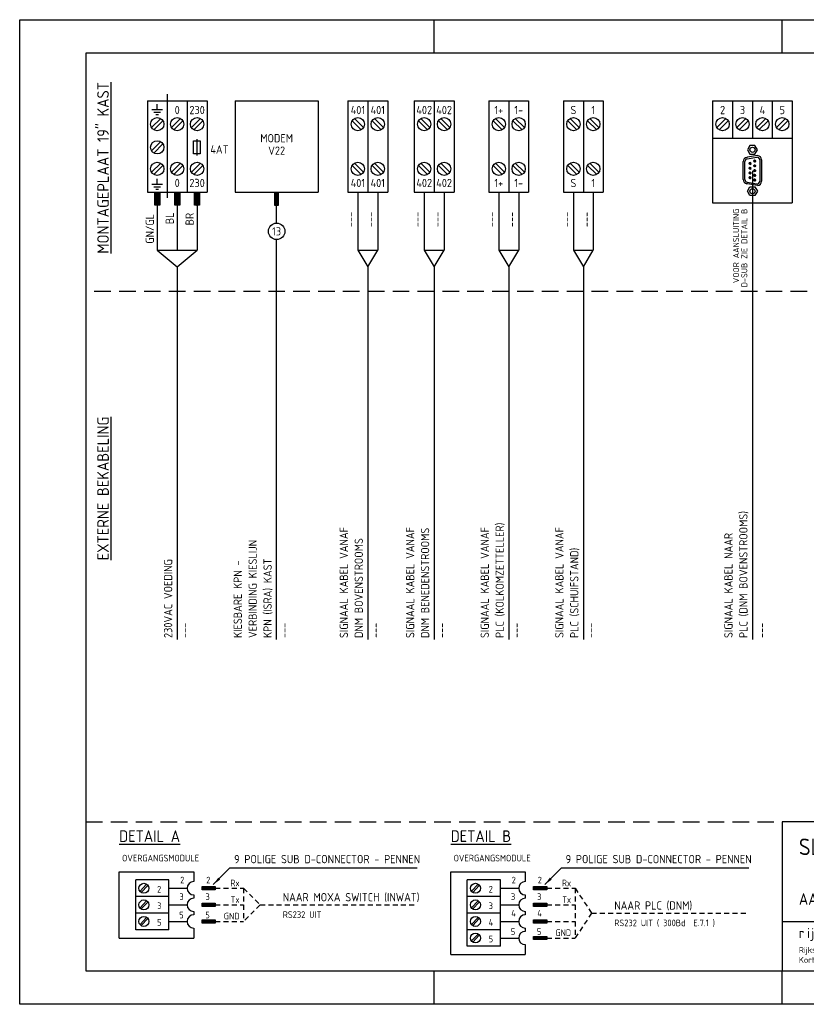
# Model space of a CAD drawing. Extents: x 0 to 425, y 0 to 297.
# Tile 1 of 2: x 0 to 237, y 0 to 297. Entities that reach past the tile are written whole.
import ezdxf
from ezdxf.enums import TextEntityAlignment as Align

# ---------------------------------------------------------------- set-up
doc = ezdxf.new("R2010")
doc.units = 0
doc.header["$MEASUREMENT"] = 0
doc.linetypes.add('STREEP', pattern=[2.5, 1.5, -1])
doc.linetypes.add('TRACE', pattern=[7.5, 5, -2.5])
doc.layers.get('0').update_dxf_attribs({"linetype": 'CONTINUOUS'})
for name, color, linetype in [('L018', 7, 'CONTINUOUS'), ('L025', 4, 'CONTINUOUS'), ('L035', 2, 'CONTINUOUS'), ('L050', 6, 'CONTINUOUS'), ('L070', 1, 'CONTINUOUS'), ('T018', 7, 'CONTINUOUS'), ('T025', 4, 'CONTINUOUS'), ('T035', 2, 'CONTINUOUS'), ('T050', 6, 'CONTINUOUS')]:
    doc.layers.add(name, color=color, linetype=linetype)
doc.styles.add('ISO', font='iso.shx')
doc.styles.add('ISO-SS', font='ISO')
doc.styles.get("Standard").update_dxf_attribs({"font": 'iso.shx'})
doc.dimstyles.get("Standard").update_dxf_attribs({"dimtxt": 0.18, "dimasz": 0.18, "dimexe": 0.18, "dimexo": 0.0625, "dimgap": 0.09, "dimtad": 0, "dimtih": 1, "dimtoh": 1, "dimdec": 4, "dimzin": 0, "dimdsep": 46, "dimtxsty": 'Standard', "dimcen": 0.09, "dimadec": 0, "dimazin": 0, "dimtfac": 1, "dimtdec": 4, "dimtofl": 0, "dimtmove": 0, "dimatfit": 3, "dimfxl": 0, "dimtolj": 1, "dimtzin": 0, "dimarcsym": 0})

# ---------------------------------------------------------------- blocks, each defined once
blk = doc.blocks.new('*X3')
at = {"color": 0}
for p, q in [((124.46, 22.92), (124.55, 23.01)), ((124.58, 22.9), (124.79, 23.11)), ((124.7, 22.88), (125.06, 23.23)), ((124.82, 22.86), (125.23, 23.27)), ((124.94, 22.83), (125.35, 23.25)), ((125.06, 22.81), (125.48, 23.23)), ((125.18, 22.79), (125.6, 23.21)), ((125.3, 22.77), (125.72, 23.19)), ((125.42, 22.74), (125.85, 23.17)), ((125.54, 22.72), (125.97, 23.16)), ((125.65, 22.7), (126.09, 23.14)), ((125.77, 22.68), (126.22, 23.12)), ((125.89, 22.66), (126.34, 23.1)), ((126.01, 22.63), (126.46, 23.08)), ((126.13, 22.61), (126.58, 23.06)), ((126.25, 22.59), (126.71, 23.05)), ((126.37, 22.57), (126.83, 23.03)), ((126.49, 22.54), (126.95, 23.01)), ((126.61, 22.52), (127.08, 22.99)), ((126.73, 22.5), (127.2, 22.97)), ((126.85, 22.48), (127.32, 22.95)), ((126.97, 22.46), (127.44, 22.93)), ((127.08, 22.43), (127.57, 22.92)), ((127.2, 22.41), (127.69, 22.9)), ((127.32, 22.39), (127.81, 22.88)), ((127.44, 22.37), (127.94, 22.86)), ((127.56, 22.34), (128.06, 22.84)), ((127.68, 22.32), (128.18, 22.82)), ((127.8, 22.3), (128.31, 22.8)), ((127.92, 22.28), (128.43, 22.79)), ((128.04, 22.25), (128.55, 22.77)), ((128.16, 22.23), (128.67, 22.75)), ((128.28, 22.21), (128.8, 22.73)), ((128.4, 22.19), (128.92, 22.71)), ((128.51, 22.17), (129.04, 22.69)), ((128.63, 22.14), (129.17, 22.68)), ((128.75, 22.12), (129.29, 22.66)), ((128.87, 22.1), (129.41, 22.64)), ((128.99, 22.08), (129.53, 22.62)), ((129.11, 22.05), (129.66, 22.6)), ((129.23, 22.03), (129.78, 22.58)), ((129.35, 22.01), (129.9, 22.56)), ((129.47, 21.99), (130.03, 22.55)), ((129.59, 21.96), (130.15, 22.53)), ((129.71, 21.94), (130.27, 22.51)), ((129.82, 21.92), (130.39, 22.49)), ((129.94, 21.9), (130.52, 22.47)), ((130.06, 21.88), (130.64, 22.45)), ((130.18, 21.85), (130.76, 22.43)), ((130.3, 21.83), (130.89, 22.42)), ((130.42, 21.81), (131.01, 22.4)), ((130.54, 21.79), (131.13, 22.38)), ((130.66, 21.76), (131.26, 22.36)), ((130.78, 21.74), (131.38, 22.34)), ((130.9, 21.72), (131.5, 22.32)), ((131.02, 21.7), (131.62, 22.31)), ((131.46, 22), (131.75, 22.29))]:
    blk.add_line(p, q, dxfattribs=at)
blk = doc.blocks.new('*X2')
at = {"color": 0}
for p, q in [((122.38, 22.4), (122.44, 22.45)), ((122.49, 22.37), (122.61, 22.48)), ((122.61, 22.34), (122.78, 22.52)), ((122.72, 22.31), (122.96, 22.55)), ((122.83, 22.28), (123.14, 22.59)), ((122.94, 22.25), (123.33, 22.64)), ((123.05, 22.22), (123.47, 22.64)), ((123.16, 22.18), (123.58, 22.61)), ((123.27, 22.15), (123.7, 22.58)), ((123.38, 22.12), (123.81, 22.56)), ((123.49, 22.09), (123.93, 22.53)), ((123.6, 22.06), (124.04, 22.5)), ((123.71, 22.03), (124.16, 22.48)), ((123.82, 22), (124.28, 22.45)), ((123.94, 21.97), (124.39, 22.43)), ((124.05, 21.94), (124.51, 22.4)), ((124.16, 21.91), (124.62, 22.37)), ((124.27, 21.88), (124.74, 22.35)), ((124.38, 21.85), (124.85, 22.32)), ((124.49, 21.82), (124.97, 22.29)), ((124.6, 21.79), (125.08, 22.27)), ((124.71, 21.76), (125.2, 22.24)), ((124.82, 21.73), (125.31, 22.22)), ((124.93, 21.7), (125.43, 22.19)), ((125.04, 21.66), (125.54, 22.16)), ((125.15, 21.63), (125.66, 22.14)), ((125.27, 21.6), (125.77, 22.11)), ((125.38, 21.57), (125.89, 22.08)), ((125.49, 21.54), (126, 22.06)), ((125.6, 21.51), (126.12, 22.03)), ((125.71, 21.48), (126.23, 22.01)), ((125.82, 21.45), (126.35, 21.98)), ((125.93, 21.42), (126.46, 21.95)), ((126.04, 21.39), (126.58, 21.93)), ((126.15, 21.36), (126.69, 21.9)), ((126.26, 21.33), (126.81, 21.87)), ((126.37, 21.3), (126.92, 21.85)), ((126.48, 21.27), (127.04, 21.82)), ((126.6, 21.24), (127.15, 21.8)), ((126.71, 21.21), (127.27, 21.77)), ((126.82, 21.18), (127.38, 21.74)), ((126.93, 21.14), (127.5, 21.72)), ((127.04, 21.11), (127.62, 21.69)), ((127.15, 21.08), (127.73, 21.66)), ((127.26, 21.05), (127.85, 21.64)), ((127.37, 21.02), (127.96, 21.61)), ((127.48, 20.99), (128.08, 21.59)), ((127.59, 20.96), (128.19, 21.56)), ((127.7, 20.93), (128.31, 21.53)), ((127.81, 20.9), (128.42, 21.51)), ((127.93, 20.87), (128.54, 21.48)), ((128.04, 20.84), (128.65, 21.45)), ((128.15, 20.81), (128.77, 21.43)), ((128.26, 20.78), (128.88, 21.4)), ((128.37, 20.75), (129, 21.38)), ((128.48, 20.72), (129.11, 21.35)), ((128.59, 20.69), (129.23, 21.32)), ((128.7, 20.66), (129.34, 21.3)), ((128.81, 20.62), (129.46, 21.27)), ((128.92, 20.59), (129.57, 21.24)), ((129.03, 20.56), (129.69, 21.22)), ((129.24, 20.63), (129.8, 21.19)), ((129.5, 20.75), (129.92, 21.17)), ((129.79, 20.89), (130.03, 21.14)), ((130.1, 21.07), (130.15, 21.11))]:
    blk.add_line(p, q, dxfattribs=at)
blk = doc.blocks.new('*X1')
at = {"color": 0}
for p, q in [((119.5, 22.2), (119.5, 22.21)), ((119.6, 22.16), (119.64, 22.2)), ((119.7, 22.12), (119.79, 22.21)), ((119.8, 22.08), (119.93, 22.21)), ((119.9, 22.04), (120.07, 22.21)), ((120, 22), (120.22, 22.22)), ((120.1, 21.96), (120.37, 22.22)), ((120.2, 21.92), (120.52, 22.23)), ((120.31, 21.88), (120.67, 22.24)), ((120.41, 21.84), (120.82, 22.25)), ((120.51, 21.79), (120.98, 22.26)), ((120.61, 21.75), (121.12, 22.27)), ((120.71, 21.71), (121.23, 22.23)), ((120.81, 21.67), (121.33, 22.2)), ((120.91, 21.63), (121.44, 22.16)), ((121.01, 21.59), (121.55, 22.13)), ((121.11, 21.55), (121.65, 22.09)), ((121.21, 21.51), (121.76, 22.06)), ((121.31, 21.47), (121.87, 22.02)), ((121.41, 21.43), (121.97, 21.99)), ((121.51, 21.39), (122.08, 21.95)), ((121.62, 21.35), (122.19, 21.92)), ((121.72, 21.31), (122.29, 21.88)), ((121.82, 21.27), (122.4, 21.85)), ((121.92, 21.23), (122.51, 21.82)), ((122.02, 21.18), (122.61, 21.78)), ((122.12, 21.14), (122.72, 21.75)), ((122.22, 21.1), (122.83, 21.71)), ((122.32, 21.06), (122.93, 21.68)), ((122.42, 21.02), (123.04, 21.64)), ((122.52, 20.98), (123.15, 21.61)), ((122.62, 20.94), (123.25, 21.57)), ((122.72, 20.9), (123.36, 21.54)), ((122.82, 20.86), (123.47, 21.5)), ((122.92, 20.82), (123.57, 21.47)), ((123.03, 20.78), (123.68, 21.43)), ((123.1, 19.86), (124.43, 21.19)), ((123.13, 20.74), (123.79, 21.4)), ((123.23, 20.7), (123.89, 21.36)), ((123.33, 20.66), (124, 21.33)), ((123.38, 20), (124.53, 21.15)), ((123.41, 19.32), (125.07, 20.98)), ((123.43, 20.62), (124.11, 21.29)), ((123.53, 20.57), (124.21, 21.26)), ((123.63, 20.53), (124.32, 21.22)), ((123.7, 19.48), (125.17, 20.95)), ((123.71, 20.19), (124.64, 21.12)), ((124.03, 20.37), (124.75, 21.08)), ((124.06, 19.69), (125.28, 20.91)), ((124.13, 20.33), (124.85, 21.05)), ((124.23, 20.29), (124.96, 21.01)), ((124.58, 20.07), (125.39, 20.88)), ((124.73, 20.08), (125.49, 20.84)), ((124.83, 20.04), (125.6, 20.81)), ((119.4, 17.3), (120.02, 17.92)), ((119.47, 17.22), (120.35, 18.1)), ((119.54, 17.15), (120.64, 18.25)), ((119.61, 17.08), (120.91, 18.38)), ((119.68, 17), (121.18, 18.5)), ((119.74, 16.93), (121.43, 18.62)), ((119.81, 16.86), (121.61, 18.65)), ((119.88, 16.78), (121.76, 18.66)), ((119.95, 16.71), (121.92, 18.68)), ((120.02, 16.64), (121.47, 18.09)), ((120.09, 16.57), (121.46, 17.94)), ((120.15, 16.49), (121.59, 17.93)), ((120.22, 16.42), (121.74, 17.94)), ((120.29, 16.35), (121.9, 17.95)), ((121.45, 17.36), (122.05, 17.97)), ((121.51, 18.98), (121.86, 19.33)), ((121.52, 18.85), (122.02, 19.35)), ((121.52, 19.13), (121.71, 19.32)), ((121.52, 19.28), (121.56, 19.31)), ((121.52, 18.14), (122.08, 18.7)), ((121.54, 19.57), (121.89, 19.93)), ((121.55, 19.72), (121.74, 19.91)), ((121.55, 19.87), (121.59, 19.91)), ((121.59, 19.48), (122.05, 19.94)), ((121.59, 17.37), (122.22, 17.99)), ((121.67, 18.86), (122.19, 19.37)), ((121.67, 18.15), (122.24, 18.72)), ((121.74, 19.49), (122.22, 19.97)), ((121.74, 17.38), (122.39, 18.02)), ((121.82, 18.87), (122.36, 19.4)), ((121.83, 18.16), (122.42, 18.76)), ((121.9, 19.51), (122.39, 20)), ((121.9, 17.39), (122.56, 18.05)), ((121.98, 18.88), (122.54, 19.44)), ((121.99, 18.18), (122.6, 18.8)), ((122.06, 19.53), (122.58, 20.05)), ((122.06, 17.41), (122.75, 18.09)), ((122.14, 18.9), (122.73, 19.49)), ((122.15, 18.21), (122.79, 18.84)), ((122.23, 17.44), (122.94, 18.14)), ((122.24, 19.56), (122.78, 20.11)), ((122.31, 18.93), (122.93, 19.56)), ((122.32, 18.24), (122.99, 18.9)), ((122.35, 14.16), (126.25, 18.06)), ((122.4, 17.47), (123.14, 18.2)), ((122.41, 14.09), (126.58, 18.25)), ((122.42, 19.61), (122.99, 20.18)), ((122.48, 14.01), (126.85, 18.38)), ((122.5, 18.98), (123.15, 19.63)), ((122.51, 18.28), (123.2, 18.97)), ((122.55, 13.94), (127.09, 18.48)), ((122.58, 17.51), (123.35, 18.28)), ((122.62, 19.67), (123.23, 20.28)), ((122.62, 13.87), (127.31, 18.56)), ((122.69, 13.79), (127.52, 18.62)), ((122.7, 19.04), (123.4, 19.73)), ((122.7, 18.33), (123.43, 19.06)), ((122.76, 13.72), (127.71, 18.68)), ((122.77, 17.56), (123.58, 18.36)), ((122.82, 13.65), (127.41, 18.23)), ((122.85, 19.75), (123.5, 20.4)), ((122.89, 13.57), (127.5, 18.18)), ((122.91, 18.39), (123.68, 19.17)), ((122.92, 19.11), (123.67, 19.87)), ((122.96, 13.5), (127.6, 18.14)), ((122.98, 17.62), (123.83, 18.47)), ((123.03, 13.43), (127.7, 18.1)), ((123.1, 13.36), (127.8, 18.05)), ((123.13, 18.48), (123.96, 19.31)), ((123.15, 19.21), (123.97, 20.03)), ((123.17, 13.28), (127.89, 18.01)), ((123.19, 17.69), (124.11, 18.61)), ((123.24, 13.21), (127.99, 17.96)), ((123.3, 13.14), (128.09, 17.92)), ((123.34, 16.85), (124.36, 17.87)), ((123.37, 18.58), (124.3, 19.51)), ((123.37, 13.06), (128.18, 17.88)), ((123.42, 17.78), (124.43, 18.79)), ((123.44, 12.99), (128.28, 17.83)), ((123.57, 16.94), (124.66, 18.03)), ((123.66, 18.72), (124.66, 19.73)), ((123.68, 17.89), (124.8, 19.02)), ((123.83, 17.06), (125, 18.23)), ((123.97, 18.05), (125.21, 19.29)), ((123.98, 18.91), (125.81, 20.74)), ((124.12, 17.21), (125.46, 18.55)), ((124.3, 18.24), (125.59, 19.52)), ((124.35, 19.13), (125.92, 20.7)), ((124.47, 17.41), (125.87, 18.82)), ((124.7, 18.49), (126.67, 20.46)), ((124.82, 19.46), (126.03, 20.67)), ((124.83, 17.63), (126.18, 18.98)), ((124.94, 20), (125.71, 20.77)), ((125.25, 18.9), (126.77, 20.42)), ((125.28, 17.94), (126.45, 19.11)), ((125.34, 19.84), (126.13, 20.63)), ((125.44, 19.8), (126.24, 20.6)), ((125.54, 19.76), (126.35, 20.56)), ((125.64, 19.72), (126.45, 20.53)), ((125.74, 19.67), (126.56, 20.49)), ((125.79, 19.3), (126.88, 20.39)), ((125.95, 18.47), (126.68, 19.2)), ((126.11, 19.48), (126.99, 20.35)), ((126.34, 18.72), (126.9, 19.28)), ((126.36, 19.59), (127.09, 20.32)), ((126.59, 19.68), (127.2, 20.28)), ((126.63, 18.87), (127.1, 19.34)), ((126.8, 19.74), (127.31, 20.25)), ((126.88, 18.98), (127.29, 19.39)), ((126.99, 19.79), (127.41, 20.21)), ((127.1, 19.06), (127.47, 19.43)), ((127.17, 19.83), (127.52, 20.18)), ((127.31, 19.12), (127.65, 19.46)), ((127.35, 19.87), (127.63, 20.14)), ((127.44, 18.26), (127.9, 18.73)), ((127.5, 19.17), (127.81, 19.49)), ((127.52, 19.9), (127.73, 20.11)), ((127.66, 18.34), (128.09, 18.77)), ((127.68, 19.92), (127.87, 20.11)), ((127.68, 19.21), (127.98, 19.51)), ((127.84, 19.94), (128.02, 20.11)), ((127.86, 19.25), (128.13, 19.52)), ((127.87, 18.41), (128.26, 18.8)), ((127.99, 19.95), (128.16, 20.11)), ((128.04, 19.28), (128.28, 19.53)), ((128.07, 18.47), (128.43, 18.83)), ((128.14, 19.96), (128.29, 20.11)), ((128.2, 19.31), (128.43, 19.54)), ((128.26, 18.52), (128.6, 18.86)), ((128.29, 19.96), (128.43, 20.1)), ((128.36, 19.33), (128.58, 19.54)), ((128.43, 19.96), (128.56, 20.09)), ((128.45, 18.56), (128.76, 18.88)), ((128.52, 19.34), (128.72, 19.54)), ((128.56, 19.95), (128.68, 20.07)), ((128.62, 18.6), (128.92, 18.89)), ((128.67, 19.35), (128.86, 19.54)), ((128.7, 19.94), (128.81, 20.05)), ((128.79, 18.63), (129.07, 18.9)), ((128.82, 19.36), (128.99, 19.53)), ((128.83, 19.93), (128.9, 20.01)), ((128.95, 19.92), (128.98, 19.95)), ((128.96, 19.36), (129.13, 19.53)), ((128.96, 18.65), (129.22, 18.91)), ((129.1, 19.36), (129.26, 19.51)), ((129.12, 18.67), (129.37, 18.92)), ((129.24, 19.36), (129.38, 19.5)), ((129.28, 18.69), (129.51, 18.92)), ((129.38, 19.35), (129.51, 19.48)), ((129.43, 18.7), (129.65, 18.92)), ((129.51, 19.34), (129.63, 19.46)), ((129.58, 18.71), (129.79, 18.91)), ((129.64, 19.33), (129.71, 19.4)), ((129.73, 18.72), (129.92, 18.9)), ((129.76, 19.31), (129.79, 19.34)), ((129.87, 18.72), (130.05, 18.89)), ((130.01, 18.72), (130.18, 18.88)), ((130.15, 18.71), (130.3, 18.86)), ((130.28, 18.7), (130.42, 18.84)), ((130.41, 18.69), (130.53, 18.8)), ((130.54, 18.68), (130.61, 18.74)), ((130.66, 18.66), (130.69, 18.68)), ((119.33, 17.37), (119.64, 17.68)), ((120.36, 16.27), (121.43, 17.35)), ((120.43, 16.2), (121.43, 17.2)), ((120.5, 16.13), (121.47, 17.11)), ((120.57, 16.05), (121.62, 17.11)), ((120.63, 15.98), (121.78, 17.12)), ((120.7, 15.91), (121.93, 17.14)), ((120.77, 15.84), (121.39, 16.46)), ((120.84, 15.76), (121.39, 16.31)), ((120.91, 15.69), (121.43, 16.21)), ((120.98, 15.62), (121.58, 16.22)), ((121.04, 15.54), (121.73, 16.23)), ((121.11, 15.47), (121.88, 16.24)), ((121.18, 15.4), (122.04, 16.25)), ((121.25, 15.33), (122.2, 16.28)), ((121.32, 15.25), (122.37, 16.3)), ((121.39, 15.18), (122.54, 16.33)), ((121.42, 16.48), (122.09, 17.16)), ((121.46, 15.11), (122.71, 16.36)), ((121.52, 15.03), (122.9, 16.41)), ((121.56, 16.49), (122.26, 17.18)), ((121.59, 14.96), (123.08, 16.45)), ((121.66, 14.89), (123.28, 16.51)), ((121.71, 16.5), (122.43, 17.21)), ((121.73, 14.81), (123.49, 16.57)), ((121.8, 14.74), (123.7, 16.65)), ((121.87, 16.51), (122.6, 17.24)), ((121.87, 14.67), (123.94, 16.74)), ((121.93, 14.6), (124.18, 16.85)), ((122, 14.52), (124.44, 16.96)), ((122.03, 16.53), (122.78, 17.28)), ((122.07, 14.45), (124.72, 17.1)), ((122.14, 14.38), (125.03, 17.27)), ((122.19, 16.55), (122.97, 17.33)), ((122.21, 14.3), (125.37, 17.47)), ((122.28, 14.23), (125.77, 17.72)), ((122.36, 16.58), (123.17, 17.39)), ((122.54, 16.61), (123.38, 17.45)), ((122.72, 16.66), (123.59, 17.53)), ((122.92, 16.71), (123.83, 17.62)), ((123.12, 16.77), (124.08, 17.73)), ((123.51, 12.92), (128.38, 17.79)), ((123.58, 12.85), (128.48, 17.74)), ((123.65, 12.77), (128.57, 17.7)), ((123.72, 12.7), (128.67, 17.66)), ((123.78, 12.63), (128.77, 17.61)), ((123.85, 12.55), (128.87, 17.57)), ((123.92, 12.48), (128.96, 17.52)), ((123.99, 12.41), (129.06, 17.48)), ((124.06, 12.33), (129.16, 17.43)), ((124.13, 12.26), (129.25, 17.39)), ((124.19, 12.19), (129.35, 17.35)), ((124.26, 12.12), (129.45, 17.3)), ((124.33, 12.04), (129.55, 17.26)), ((124.4, 11.97), (129.64, 17.21)), ((127.63, 15.06), (129.74, 17.17)), ((128.18, 15.47), (129.84, 17.13)), ((128.62, 15.76), (129.94, 17.08)), ((128.99, 16), (130.03, 17.04)), ((129.33, 16.19), (130.13, 16.99)), ((129.64, 16.36), (130.23, 16.95)), ((129.93, 16.51), (130.32, 16.9)), ((130.2, 16.64), (130.42, 16.86)), ((130.46, 16.76), (130.52, 16.82)), ((124.47, 11.9), (125.36, 12.79)), ((124.54, 11.82), (124.95, 12.24)), ((124.61, 11.75), (124.66, 11.81))]:
    blk.add_line(p, q, dxfattribs=at)
blk = doc.blocks.new('RWS-A3')
at = {"layer": 'L018'}
for points in [[(341.04, 19.9, 0.096785), (339.12, 19.82, 0.112197), (337.49, 19.1, -0.053563), (335.92, 18.02, -0.118977), (333.44, 17.36), (333.42, 17.1, 0.119963), (336.53, 17.96, 0.023106), (337.26, 18.39, -0.122288), (339.52, 19.44, -0.085653), (341.63, 19.47), (341.85, 19.3, 0.099961), (339.55, 19.18, 0.132183), (337.55, 18.15, -0.038085), (336.39, 17.37, -0.13681), (333.39, 16.48), (333.38, 16.21, 0.080811), (335.68, 16.64, 0.058894), (337.78, 17.73, -0.082225), (339.13, 18.49, -0.092855), (341.63, 18.92, -0.043537), (342.5, 18.83), (342.74, 18.65, 0.043537), (341.87, 18.72, 0.092855), (339.38, 18.24), (342.56, 16.8, 0.150009), (336.62, 11.74), (331.28, 17.42, -0.041294), (332.54, 18.2, -0.010407), (333.5, 18.65, 0.132383), (336.3, 19.51, 0.030321), (337.01, 19.97), (336.64, 20.12, -0.113038), (334.33, 18.93, -0.024913), (333.5, 18.85), (333.53, 19.31, 0.112751), (335.63, 19.85, 0.032243), (336.33, 20.25), (336, 20.38, -0.04183), (335.16, 19.89, -0.111744), (333.53, 19.48), (333.55, 19.91, 0.127331), (335.69, 20.51), (331.49, 22.21, 0.026013), (333.1, 22.27), (339.74, 20.11, -0.052836), (340.84, 20.05)], [(334.29, 22.43), (341.07, 20.55, 0.030795), (342.17, 21.11), (335.39, 22.65, -0.019263)], [(337.15, 23.28), (343.77, 22.28, -0.035988), (343.07, 21.69), (336.36, 22.94, 0.037759)], [(336.39, 18.76), (337.04, 19.16, -0.043255), (337.82, 19.64), (337.31, 19.85, -0.05292), (335.74, 18.77, -0.124489), (333.47, 18.14), (333.46, 17.93, 0.129366)]]:
    blk.add_lwpolyline(points, format="xyb", close=True, dxfattribs=at)
at = {"layer": 'L025'}
for p, q in [((0, 0), (0, 297)), ((0, 297), (420, 297)), ((420, 297), (420, 0)), ((386.63, 11.24), (389.37, 18.76)), ((420, 0), (0, 0))]:
    blk.add_line(p, q, dxfattribs=at)
at = {"layer": 'L025', "linetype": 'Continuous'}
for p, q in [((125, 287), (125, 297)), ((230, 287), (230, 297)), ((125, 0), (125, 10)), ((230, 0), (230, 10))]:
    blk.add_line(p, q, dxfattribs=at)
at = {"layer": 'L035'}
for p, q in [((350, 50), (410, 50)), ((350, 45), (410, 45)), ((350, 40), (410, 40)), ((360, 25), (360, 35)), ((370, 20), (370, 35)), ((380, 35), (380, 25)), ((390, 35), (390, 20)), ((400, 35), (400, 25)), ((360, 30), (410, 30))]:
    blk.add_line(p, q, dxfattribs=at)
at = {"layer": 'L070'}
for p, q in [((20, 10), (20, 287)), ((20, 287), (410, 287)), ((410, 287), (410, 10)), ((230, 55), (230, 10)), ((410.05, 55), (230, 55)), ((350, 10), (350, 55)), ((350, 35), (410, 35)), ((230, 25), (410, 25)), ((350, 20), (410, 20)), ((365, 10), (365, 20)), ((410, 10), (20, 10))]:
    blk.add_line(p, q, dxfattribs=at)
at = {"layer": 'L018'}
for name in ['*X1', '*X2', '*X3']:
    blk.add_blockref(name, (212, 0), dxfattribs=at)
at = {"layer": 'T025'}
for s, height, p in [('SCHAAL', 1.5, (352, 51.5)), ('GET.', 1.5, (352, 46.5)), ('GEC.', 1.5, (352, 41.5)), ('GEZ.', 1.5, (352, 36.5)), ('LETTER', 1.5, (360.8, 31.5)), ('WIJZ.', 1.5, (352, 29.2)), ('DATUM', 1.5, (360.8, 26.5)), ('Rijksinstituut voor Kust en Zee', 1.8, (235, 15.5)), ('hydro-instrumentatie', 1.8, (283, 15.5)), ('Kortenaerkade 1', 1.8, (235, 12.5)), ('2518 AX Den Haag', 1.8, (283, 12.5)), ('(070)3114311', 1.8, (311.5, 12.5))]:
    blk.add_text(s, height=height, dxfattribs=at).set_placement(p)
for p in [(390, 46.5), (390, 41.5), (390, 36.5)]:
    blk.add_text('d.d.', height=1.5, dxfattribs=at).set_placement(p, align=Align.CENTER)
at = {"layer": 'T025', "style": 'ISO'}
blk.add_text('CADCODE:', height=2.5, rotation=90, dxfattribs=at).set_placement((414, 11))
at = {"layer": 'T025'}
for p in [(368.5, 21.5), (394, 21.5)]:
    blk.add_text('BL.', height=1.5, dxfattribs=at).set_placement(p, align=Align.RIGHT)
at = {"layer": 'T025', "style": 'ISO'}
for tag, p in [('SCHAAL', (363, 51)), ('GET', (363, 46)), ('DAT', (395, 46)), ('GEC', (363, 41)), ('DAT', (395, 41)), ('GEZ', (363, 36)), ('DAT', (395, 36))]:
    blk.add_attdef(tag, p, '', height=2.5, dxfattribs=at)
for tag, p in [('A', (375, 32.5)), ('B', (385, 32.5)), ('C', (395, 32.5)), ('D', (405, 32.5)), ('A', (375, 27.5)), ('B', (385, 27.5)), ('C', (395, 27.5)), ('D', (405, 27.5)), ('1', (360, 22.5)), ('1', (400, 22.5))]:
    blk.add_attdef(tag, text='', height=2.5, dxfattribs=at).set_placement(p, align=Align.MIDDLE)
blk.add_attdef('*', (414, 26), '', height=2.5, rotation=90, dxfattribs=at)
blk.add_attdef('100', text='', height=2.5, dxfattribs=at).set_placement((386.5, 21), align=Align.RIGHT)
at = {"layer": 'T035', "style": 'ISO'}
for p in [(235, 37.5), (235, 30)]:
    blk.add_attdef('*', p, '', height=3.5, dxfattribs=at)
at = {"layer": 'T035'}
blk.add_attdef('*', (358.5, 12.5), '', height=3.5, dxfattribs=at)
at = {"layer": 'T050'}
for s, p in [('r', (235, 20)), ('i', (237.5, 20)), ('j', (238.75, 20)), ('k', (241.5, 20)), ('s', (244.5, 20)), ('w', (247.5, 20)), ('a', (250.5, 20)), ('t', (253.5, 20)), ('e', (255.5, 20)), ('r', (258.5, 20)), ('s', (260.75, 20)), ('t', (263.5, 20)), ('a', (265.75, 20)), ('a', (268.75, 20)), ('t', (271.75, 20))]:
    blk.add_text(s, height=3, dxfattribs=at).set_placement(p)
at = {"layer": 'T050', "style": 'ISO'}
blk.add_text('A', height=5, dxfattribs=at).set_placement((354, 12.5))
for tag, p in [('*', (235, 45)), ('95.001', (367.5, 12.5)), ('00004', (391, 12.5))]:
    blk.add_attdef(tag, p, '', height=5, dxfattribs=at)
blk = doc.blocks.new('030303')
at = {"layer": 'L035'}
for p, q in [((-4, -0.5), (-4, 0.5)), ((-4, 0.5), (0, 0.5)), ((-4, 0.25), (0, 0.25)), ((-4, 0), (0, 0)), ((0, 0.5), (0, -0.5)), ((0, -0.25), (-4, -0.25)), ((0, -0.5), (-4, -0.5))]:
    blk.add_line(p, q, dxfattribs=at)
blk = doc.blocks.new('*X7')
at = {"color": 0}
for p, q in [((37.25, 179.73), (38.49, 180.97)), ((37.25, 180.09), (38.14, 180.97)), ((37.25, 180.44), (37.79, 180.97)), ((37.25, 180.79), (37.43, 180.97)), ((37.25, 179.38), (38.75, 180.88)), ((37.25, 179.02), (38.75, 180.52)), ((37.25, 178.67), (38.75, 180.17)), ((37.25, 178.32), (38.75, 179.82)), ((37.25, 177.96), (38.75, 179.46)), ((37.25, 177.61), (38.75, 179.11)), ((37.25, 177.26), (38.75, 178.76)), ((37.35, 177), (38.75, 178.4)), ((37.7, 177), (38.75, 178.05)), ((38.05, 177), (38.75, 177.7)), ((38.41, 177), (38.75, 177.34))]:
    blk.add_line(p, q, dxfattribs=at)
blk = doc.blocks.new('*X8')
at = {"color": 0}
for p, q in [((101.74, 137.09), (102.51, 137.86)), ((101.77, 137.41), (102.19, 137.83)), ((101.8, 136.87), (102.73, 137.8)), ((101.92, 136.71), (102.89, 137.68)), ((102.08, 136.58), (103.02, 137.52)), ((102.28, 136.5), (103.1, 137.32)), ((102.56, 136.51), (103.09, 137.04))]:
    blk.add_line(p, q, dxfattribs=at)

msp = doc.modelspace()

# ---------------------------------------------------------------- linework, layer by layer
msp.add_line((53.44, 261), (53.44, 256))
at = {"linetype": 'TRACE'}
msp.add_line((20, 55), (230, 55), dxfattribs=at)
at = {"layer": 'L018', "linetype": 'Continuous'}
for p, q in [((45, 35), (50.5, 35)), ((145, 35), (150.5, 35)), ((45, 30), (50.5, 30)), ((145, 30), (150.5, 30)), ((45, 25), (50.5, 25)), ((145, 25), (150.5, 25)), ((145, 20), (150.5, 20))]:
    msp.add_line(p, q, dxfattribs=at)
at = {"layer": 'L018', "lineweight": 18}
for centre in [(220.29, 253.63), (220.29, 252.21), (221.71, 254.34), (221.71, 252.92), (220.29, 250.79), (220.29, 249.37), (221.71, 251.5), (221.71, 250.08), (221.71, 248.66)]:
    msp.add_circle(centre, 0.345, dxfattribs=at)
at = {"layer": 'L025'}
for p, q in [((39.78, 264.48), (42.52, 267.22)), ((43.22, 266.52), (40.48, 263.78)), ((45.78, 264.48), (48.52, 267.22)), ((49.22, 266.52), (46.48, 263.78)), ((51.78, 264.48), (54.52, 267.22)), ((55.22, 266.52), (52.48, 263.78)), ((100.28, 266.52), (103.02, 263.78)), ((103.72, 264.48), (100.98, 267.22)), ((106.28, 266.52), (109.02, 263.78)), ((109.72, 264.48), (106.98, 267.22)), ((120.28, 266.52), (123.02, 263.78)), ((123.72, 264.48), (120.98, 267.22)), ((126.28, 266.52), (129.02, 263.78)), ((129.72, 264.48), (126.98, 267.22)), ((142.78, 266.52), (145.52, 263.78)), ((146.22, 264.48), (143.48, 267.22)), ((148.78, 266.52), (151.52, 263.78)), ((152.22, 264.48), (149.48, 267.22)), ((165.28, 266.52), (168.02, 263.78)), ((168.72, 264.48), (165.98, 267.22)), ((171.28, 266.52), (174.02, 263.78)), ((174.72, 264.48), (171.98, 267.22)), ((210.28, 264.48), (213.02, 267.22)), ((213.72, 266.52), (210.98, 263.78)), ((216.28, 264.48), (219.02, 267.22)), ((219.72, 266.52), (216.98, 263.78)), ((222.28, 264.48), (225.02, 267.22)), ((225.72, 266.52), (222.98, 263.78)), ((228.28, 264.48), (231.02, 267.22)), ((231.72, 266.52), (228.98, 263.78)), ((39.78, 257.48), (42.52, 260.22)), ((43.22, 259.52), (40.48, 256.78)), ((52.44, 260.5), (54.44, 260.5)), ((52.44, 256.5), (52.44, 260.5)), ((54.44, 260.5), (54.44, 256.5)), ((54.44, 256.5), (52.44, 256.5)), ((39.78, 250.98), (42.52, 253.72)), ((43.22, 253.02), (40.48, 250.28)), ((45.78, 250.98), (48.52, 253.72)), ((49.22, 253.02), (46.48, 250.28)), ((51.78, 250.98), (54.52, 253.72)), ((55.22, 253.02), (52.48, 250.28)), ((100.28, 253.02), (103.02, 250.28)), ((103.72, 250.98), (100.98, 253.72)), ((106.28, 253.02), (109.02, 250.28)), ((109.72, 250.98), (106.98, 253.72)), ((120.28, 253.02), (123.02, 250.28)), ((123.72, 250.98), (120.98, 253.72)), ((126.28, 253.02), (129.02, 250.28)), ((129.72, 250.98), (126.98, 253.72)), ((142.78, 253.02), (145.52, 250.28)), ((146.22, 250.98), (143.48, 253.72)), ((148.78, 253.02), (151.52, 250.28)), ((152.22, 250.98), (149.48, 253.72)), ((165.28, 253.02), (168.02, 250.28)), ((168.72, 250.98), (165.98, 253.72)), ((171.28, 253.02), (174.02, 250.28)), ((174.72, 250.98), (171.98, 253.72)), ((30, 20), (30, 40)), ((30, 40), (52.5, 40)), ((52.5, 40), (52.5, 37)), ((130, 15), (130, 40)), ((130, 40), (152.5, 40)), ((152.5, 40), (152.5, 37)), ((52.5, 33), (52.5, 32)), ((152.5, 33), (152.5, 32)), ((52.5, 28), (52.5, 27)), ((152.5, 28), (152.5, 27)), ((52.5, 23), (52.5, 20)), ((152.5, 23), (152.5, 22)), ((30, 20), (52.5, 20)), ((152.5, 18), (152.5, 15)), ((130, 15), (152.5, 15))]:
    msp.add_line(p, q, dxfattribs=at)
at = {"layer": 'L025', "color": 0, "lineweight": 25}
for p, q in [((220.25, 259.05), (219.5, 257.75)), ((221.75, 259.05), (220.25, 259.05)), ((222.5, 257.75), (221.75, 259.05)), ((219.5, 255.5), (219.32, 255.47)), ((219.41, 254.98), (222.31, 255.49)), ((219.5, 257.75), (220.25, 256.45)), ((222.5, 256), (219.5, 255.5)), ((220.25, 256.45), (221.75, 256.45)), ((221.75, 256.45), (222.5, 257.75)), ((218.25, 248.81), (218.25, 254.19)), ((218.75, 248.81), (218.75, 254.19)), ((223.25, 254.7), (223.25, 248.3)), ((223.75, 254.7), (223.75, 248.3)), ((219.5, 247.5), (219.32, 247.53)), ((219.41, 248.02), (222.31, 247.51)), ((222.5, 247), (219.5, 247.5)), ((219.5, 245.25), (220.25, 246.55)), ((220.25, 246.55), (221.75, 246.55)), ((221.75, 246.55), (222.5, 245.25)), ((220.25, 243.95), (219.5, 245.25)), ((221.75, 243.95), (220.25, 243.95)), ((222.5, 245.25), (221.75, 243.95))]:
    msp.add_line(p, q, dxfattribs=at)
at = {"layer": 'L025', "linetype": 'TRACE'}
msp.add_line((410, 215), (20, 215), dxfattribs=at)
at = {"layer": 'L025', "linetype": 'Continuous'}
for p, q in [((38.27, 36.19), (36.3, 34.11)), ((38.63, 35.85), (36.66, 33.77)), ((138.27, 36.19), (136.3, 34.11)), ((138.63, 35.85), (136.66, 33.77)), ((38.27, 31.19), (36.3, 29.11)), ((38.63, 30.85), (36.66, 28.77)), ((138.27, 31.19), (136.3, 29.11)), ((138.63, 30.85), (136.66, 28.77)), ((38.27, 26.19), (36.3, 24.11)), ((38.63, 25.85), (36.66, 23.77)), ((138.27, 26.19), (136.3, 24.11)), ((138.63, 25.85), (136.66, 23.77)), ((138.27, 21.19), (136.3, 19.11)), ((138.63, 20.85), (136.66, 18.77))]:
    msp.add_line(p, q, dxfattribs=at)
at = {"layer": 'L025'}
for centre in [(41.5, 265.5), (47.5, 265.5), (53.5, 265.5), (102, 265.5), (108, 265.5), (122, 265.5), (128, 265.5), (144.5, 265.5), (150.5, 265.5), (167, 265.5), (173, 265.5), (212, 265.5), (218, 265.5), (224, 265.5), (230, 265.5), (41.5, 258.5), (41.5, 252), (47.5, 252), (53.5, 252), (102, 252), (108, 252), (122, 252), (128, 252), (144.5, 252), (150.5, 252), (167, 252), (173, 252)]:
    msp.add_circle(centre, 2, dxfattribs=at)
at = {"layer": 'L025', "color": 0, "lineweight": 25}
for centre in [(221, 257.75), (221, 245.25)]:
    msp.add_circle(centre, 0.775, dxfattribs=at)
at = {"layer": 'L025', "linetype": 'Continuous'}
for centre in [(37.46, 35), (137.46, 35), (37.46, 30), (137.46, 30), (37.46, 25), (137.46, 25), (137.46, 20)]:
    msp.add_circle(centre, 1.5, dxfattribs=at)
at = {"layer": 'L025', "color": 0, "lineweight": 25}
for centre, radius, start, end in [((219.55, 254.19), 1.3, 100, 180), ((222.45, 254.7), 0.8, 360, 100), ((222.45, 254.7), 1.3, 360, 87.7958), ((219.55, 254.19), 0.8, 100, 180), ((219.55, 248.81), 1.3, 180, 260), ((219.55, 248.81), 0.8, 180, 260), ((222.45, 248.3), 0.8, 260, 360), ((222.45, 248.3), 1.3, 272.2042, 360)]:
    msp.add_arc(centre, radius, start, end, dxfattribs=at)
at = {"layer": 'L035'}
for p, q in [((38.5, 272.5), (38.5, 245)), ((38.5, 272.5), (56.5, 272.5)), ((50.5, 272.5), (50.5, 245)), ((56.5, 272.5), (56.5, 245)), ((99, 272.5), (111, 272.5)), ((99, 272.5), (99, 245)), ((105, 272.5), (105, 245)), ((111, 272.5), (111, 245)), ((119, 272.5), (131, 272.5)), ((119, 272.5), (119, 245)), ((125, 272.5), (125, 245)), ((131, 272.5), (131, 245)), ((141.5, 272.5), (153.5, 272.5)), ((141.5, 272.5), (141.5, 245)), ((147.5, 272.5), (147.5, 245)), ((153.5, 272.5), (153.5, 245)), ((164, 272.5), (176, 272.5)), ((164, 272.5), (164, 245)), ((170, 272.5), (170, 245)), ((176, 272.5), (176, 245)), ((209, 272.5), (233, 272.5)), ((209, 272.5), (209, 241.75)), ((215, 272.5), (215, 261.25)), ((221, 272.5), (221, 261.25)), ((227, 272.5), (227, 261.25)), ((233, 272.5), (233, 241.75)), ((39.9, 269.9), (43.1, 269.9)), ((40.5, 269.1), (42.5, 269.1)), ((41.9, 268.3), (41.1, 268.3)), ((209, 261.25), (233, 261.25)), ((39.9, 247.4), (43.1, 247.4)), ((40.5, 246.6), (42.5, 246.6)), ((38.5, 245), (56.5, 245)), ((40.75, 245), (42.25, 245)), ((41.9, 245.8), (41.1, 245.8)), ((99, 245), (111, 245)), ((102, 245), (102, 227.5)), ((108, 245), (108, 227.5)), ((119, 245), (131, 245)), ((122, 245), (122, 227.5)), ((128, 245), (128, 227.5)), ((141.5, 245), (153.5, 245)), ((144.5, 245), (144.5, 227.5)), ((150.5, 245), (150.5, 227.5)), ((164, 245), (176, 245)), ((167, 245), (167, 227.5)), ((173, 245), (173, 227.5)), ((209, 241.75), (233, 241.75))]:
    msp.add_line(p, q, dxfattribs=at)
at = {"layer": 'L035', "linetype": 'Continuous'}
for p, q in [((41.5, 269.9), (41.5, 271.5)), ((41.5, 247.4), (41.5, 249)), ((40.75, 241.03), (40.75, 245)), ((41.5, 245), (41.5, 227.5)), ((42.25, 245), (42.25, 241.03)), ((46.75, 241.03), (46.75, 245)), ((47.5, 245), (47.5, 227.5)), ((48.25, 245), (48.25, 241.03)), ((52.75, 241.03), (52.75, 245)), ((53.5, 245), (53.5, 227.5)), ((54.25, 245), (54.25, 241.03)), ((42.25, 241.03), (40.75, 241.03)), ((48.25, 241.03), (46.75, 241.03)), ((54.25, 241.03), (52.75, 241.03)), ((45, 37.5), (35, 37.5)), ((45, 37.5), (35, 37.5)), ((35, 32.5), (35, 37.5)), ((45, 32.5), (45, 37.5)), ((145, 37.5), (135, 37.5)), ((145, 37.5), (135, 37.5)), ((135, 32.5), (135, 37.5)), ((145, 32.5), (145, 37.5)), ((45, 32.5), (35, 32.5)), ((35, 27.5), (35, 32.5)), ((45, 27.5), (45, 32.5)), ((145, 32.5), (135, 32.5)), ((135, 27.5), (135, 32.5)), ((145, 27.5), (145, 32.5)), ((45, 27.5), (35, 27.5)), ((35, 22.5), (35, 27.5)), ((45, 22.5), (45, 27.5)), ((145, 27.5), (135, 27.5)), ((135, 22.5), (135, 27.5)), ((145, 22.5), (145, 27.5)), ((45, 22.5), (35, 22.5)), ((145, 22.5), (135, 22.5)), ((135, 17.5), (135, 22.5)), ((145, 17.5), (145, 22.5)), ((145, 17.5), (135, 17.5))]:
    msp.add_line(p, q, dxfattribs=at)
at = {"layer": 'L035', "linetype": 'STREEP'}
for p, q in [((59, 35), (67.5, 35)), ((159, 35), (167.5, 35)), ((59, 30), (67.5, 30)), ((159, 30), (167.5, 30)), ((59, 25), (67.5, 25)), ((159, 25), (167.5, 25)), ((159, 20), (167.5, 20))]:
    msp.add_line(p, q, dxfattribs=at)
at = {"layer": 'L035'}
msp.add_circle((77.5, 233.16), 2.5, dxfattribs=at)
for centre in [(52.5, 35), (152.5, 35), (52.5, 30), (152.5, 30), (52.5, 25), (152.5, 25), (152.5, 20)]:
    msp.add_arc(centre, 2, 90, 270, dxfattribs=at)
at = {"layer": 'L050'}
for p, q in [((44.5, 274.5), (44.5, 243.27)), ((65, 272.5), (90, 272.5)), ((65, 272.5), (65, 245)), ((90, 272.5), (90, 245)), ((221, 251.41), (221, 110)), ((65, 245), (90, 245)), ((77.5, 235.66), (77.5, 241)), ((77.5, 110), (77.5, 230.66)), ((41.5, 227.5), (53.5, 227.5)), ((41.5, 227.5), (47.5, 222.5)), ((47.5, 222.5), (53.5, 227.5)), ((102, 227.5), (108, 227.5)), ((102, 227.5), (105, 222.5)), ((105, 222.5), (108, 227.5)), ((122, 227.5), (128, 227.5)), ((122, 227.5), (125, 222.5)), ((125, 222.5), (128, 227.5)), ((144.5, 227.5), (150.5, 227.5)), ((144.5, 227.5), (147.5, 222.5)), ((147.5, 222.5), (150.5, 227.5)), ((167, 227.5), (173, 227.5)), ((167, 227.5), (170, 222.5)), ((170, 222.5), (173, 227.5)), ((47.5, 222.5), (47.5, 110)), ((105, 222.5), (105, 110)), ((125, 222.5), (125, 110)), ((147.5, 222.5), (147.5, 110)), ((170, 222.5), (170, 110))]:
    msp.add_line(p, q, dxfattribs=at)
at = {"layer": 'L050', "linetype": 'STREEP'}
for p, q in [((67.5, 35), (67.5, 25)), ((67.5, 35), (72.5, 30)), ((167.5, 35), (167.5, 20)), ((167.5, 35), (172.5, 27.5)), ((72.5, 30), (67.5, 25)), ((72.5, 30), (120, 30)), ((172.5, 27.5), (167.5, 20)), ((172.5, 27.5), (220, 27.5))]:
    msp.add_line(p, q, dxfattribs=at)

# ---------------------------------------------------------------- block references
ref = msp.add_blockref('RWS-A3', (0, 0))
ref.add_attrib('*', 'SLUIS III WILHELMINAKANAAL - 19" KAST', (235, 45), dxfattribs={"layer": 'T050', "height": 5, "rotation": 360, "style": 'ISO'})
ref.add_attrib('*', 'AANSLUITSCHEMA', (235, 30), dxfattribs={"layer": 'T035', "height": 3.5, "rotation": 360, "style": 'ISO'})
ref.add_attrib('95.001', '04.001', (367.5, 12.5), dxfattribs={"layer": 'T050', "height": 5, "rotation": 360, "style": 'ISO'})
ref.add_attrib('00004', '00806', (391, 12.5), dxfattribs={"layer": 'T050', "height": 5, "rotation": 360, "style": 'ISO'})
ref.add_attrib('GET', 'E.P.G.', (363, 46), dxfattribs={"layer": 'T025', "height": 2.5, "rotation": 360, "style": 'ISO'})
ref.add_attrib('DAT', "05-'08", (395, 46), dxfattribs={"layer": 'T025', "height": 2.5, "rotation": 360, "style": 'ISO'})
ref.add_attrib('1', '1', dxfattribs={"layer": 'T025', "height": 2.5, "rotation": 360, "style": 'ISO'}).set_placement((400, 22.5), align=Align.MIDDLE)
ref.add_attrib('1', '1', dxfattribs={"layer": 'T025', "height": 2.5, "rotation": 360, "style": 'ISO'}).set_placement((360, 22.5), align=Align.MIDDLE)
ref.add_attrib('100', '134', dxfattribs={"layer": 'T025', "height": 2.5, "rotation": 360, "style": 'ISO'}).set_placement((386.5, 21), align=Align.RIGHT)
ref.add_attrib('*', '3', (358.5, 12.5), dxfattribs={"layer": 'T035', "height": 3.5, "rotation": 360})
ref.add_attrib('SCHAAL', '---', (363, 51), dxfattribs={"layer": 'T025', "height": 2.5, "rotation": 360, "style": 'ISO'})
ref.add_attrib('*', '04001/00806.DWG', (414, 26), dxfattribs={"layer": 'T025', "height": 2.5, "rotation": 90, "style": 'ISO'})
ref.add_attrib('GEC', 'B.B.', (363, 41), dxfattribs={"layer": 'T025', "height": 2.5, "rotation": 360, "style": 'ISO'})
ref.add_attrib('DAT', "06-'08", (395, 41), dxfattribs={"layer": 'T025', "height": 2.5, "rotation": 360, "style": 'ISO'})
ref.add_attrib('GEZ', 'Dr.', (363, 36), dxfattribs={"layer": 'T025', "height": 2.5, "rotation": 360, "style": 'ISO'})
ref.add_attrib('DAT', "06-'08", (395, 36), dxfattribs={"layer": 'T025', "height": 2.5, "rotation": 360, "style": 'ISO'})
ref.add_attrib('A', 'A', dxfattribs={"layer": 'T025', "height": 2.5, "rotation": 360, "style": 'ISO'}).set_placement((375, 32.5), align=Align.MIDDLE)
ref.add_attrib('A', "06-'08", dxfattribs={"layer": 'T025', "height": 2.5, "rotation": 360, "style": 'ISO'}).set_placement((375, 27.5), align=Align.MIDDLE)
at = {"rotation": 90}
msp.add_blockref('030303', (77.5, 245), dxfattribs=at)
for p in [(59, 35), (159, 35), (59, 30), (159, 30), (59, 25), (159, 25), (159, 20)]:
    msp.add_blockref('030303', p)
at = {"layer": 'L018', "lineweight": 18, "xscale": 0.5, "yscale": 0.5, "zscale": 0.5}
for p in [(169.08, 185.04), (169.08, 183.62), (170.5, 185.75), (170.5, 184.33), (169.08, 182.2), (169.08, 180.78), (170.5, 182.91), (170.5, 181.49), (170.5, 180.07)]:
    msp.add_blockref('*X8', p, dxfattribs=at)
at = {"layer": 'L025', "xscale": -1, "rotation": 180}
for p in [(3.5, 422), (9.5, 422), (15.5, 422)]:
    msp.add_blockref('*X7', p, dxfattribs=at)

# ---------------------------------------------------------------- texts
at = {"layer": 'T018', "style": 'ISO'}
for s, p in [('VOOR AANSLUITING', (217.5, 240)), ('D-SUB ZIE DETAIL B', (220, 240))]:
    msp.add_text(s, height=1.8, rotation=90, dxfattribs=at).set_placement(p, align=Align.BOTTOM_RIGHT)
at = {"layer": 'T025', "linetype": 'Continuous', "style": 'ISO-SS'}
for s, p in [('0', (47.5, 268.5)), ('230', (53.5, 268.5)), ('401', (102, 268.5)), ('401', (108, 268.5)), ('402', (122, 268.5)), ('402', (128, 268.5)), ('1+', (144.5, 268.5)), ('1-', (150.5, 268.5)), ('S', (167, 268.5)), ('1', (173, 268.5)), ('2', (212, 268.5)), ('3', (218, 268.5)), ('4', (224, 268.5)), ('5', (230, 268.5)), ('0', (47.5, 246.5)), ('230', (53.5, 246.5)), ('401', (102, 246.49)), ('401', (108, 246.49)), ('402', (122, 246.49)), ('402', (128, 246.49)), ('1+', (144.5, 246.49)), ('1-', (150.5, 246.49)), ('S', (167, 246.49)), ('1', (173, 246.49))]:
    msp.add_text(s, height=2.5, rotation=360, dxfattribs=at).set_placement(p, align=Align.CENTER)
at = {"layer": 'T025'}
for s, p in [('MODEM', (77.5, 260)), ('V22', (77.5, 256.25))]:
    msp.add_text(s, height=2.5, rotation=360, dxfattribs=at).set_placement(p, align=Align.CENTER)
at = {"layer": 'T025', "style": 'ISO'}
msp.add_text('4AT', height=2.5, rotation=360, dxfattribs=at).set_placement((57.5, 259.12), align=Align.TOP_LEFT)
for s, height, rotation, p in [('GN/GL', 2.5, 90, (40.5, 229.43)), ('BL', 2.5, 90, (46.5, 235.32)), ('BR', 2.5, 90, (52.5, 234.96)), ('---', 2.5, 90, (101.14, 234.44)), ('---', 2.5, 90, (107.14, 234.44)), ('---', 2.5, 90, (121.14, 234.44)), ('---', 2.5, 90, (127.14, 234.44)), ('---', 2.5, 90, (143.64, 234.44)), ('---', 2.5, 90, (149.64, 234.44)), ('---', 2.5, 90, (166.14, 234.44)), ('---', 2.5, 90, (172.14, 234.44)), ('PLC (DNM BOVENSTROOMS)', 2.5, 90, (219.52, 110.49)), ('PLC (KOLKOMZETTELLER)', 2.5, 90, (146.02, 110.49)), ('DNM BENEDENSTROOMS', 2.5, 90, (123.52, 110.49)), ('SIGNAAL KABEL VANAF', 2.5, 90, (99.02, 110.49)), ('DNM BOVENSTROOMS', 2.5, 90, (103.52, 110.49)), ('SIGNAAL KABEL VANAF', 2.5, 90, (119.02, 110.49)), ('SIGNAAL KABEL VANAF', 2.5, 90, (141.52, 110.49)), ('SIGNAAL KABEL VANAF', 2.5, 90, (164.02, 110.49)), ('VERBINDING KIESLIJN', 2.5, 90, (71.52, 110.49)), ('SIGNAAL KABEL NAAR', 2.5, 90, (215.02, 110.49)), ('PLC (SCHUIFSTAND)', 2.5, 90, (168.52, 110.49)), ('230VAC VOEDING', 2.5, 90, (46.02, 110.49)), ('KPN (ISRA) KAST', 2.5, 90, (76.02, 110.49)), ('KIESBARE KPN -', 2.5, 90, (67.02, 110.49)), ('---', 2.5, 90, (51.02, 110.49)), ('---', 2.5, 90, (81.02, 110.49)), ('---', 2.5, 90, (108.52, 110.49)), ('---', 2.5, 90, (128.52, 110.49)), ('---', 2.5, 90, (151.02, 110.49)), ('---', 2.5, 90, (173.52, 110.49)), ('---', 2.5, 90, (225.02, 110.49)), ('2', 2, 360, (41.44, 33.71)), ('2', 2, 360, (141.44, 33.71)), ('NAAR MOXA SWITCH (INWAT)', 2.5, 360, (79.34, 31.06)), ('3', 2, 360, (41.44, 28.71)), ('3', 2, 360, (141.44, 28.71)), ('NAAR PLC (DNM)', 2.5, 360, (179.34, 28.56)), ('RS232 UIT', 2, 360, (79.34, 26.06)), ('5', 2, 360, (41.44, 23.71)), ('4', 2, 360, (141.44, 23.71)), ('RS232 UIT ( 300Bd  E.7.1 )', 2, 360, (179.34, 23.56)), ('5', 2, 360, (141.44, 18.71))]:
    msp.add_text(s, height=height, rotation=rotation, dxfattribs=at).set_placement(p)
msp.add_text('13', height=2.5, rotation=360, dxfattribs=at).set_placement((77.5, 233.16), align=Align.MIDDLE)
for p in [(42.5, 42.5), (142.5, 42.5)]:
    msp.add_text('OVERGANGSMODULE', height=2, rotation=360, dxfattribs=at).set_placement(p, align=Align.BOTTOM_CENTER)
at = {"layer": 'T025', "linetype": 'Continuous', "style": 'ISO'}
for p in [(64.66, 42.54), (164.66, 42.54)]:
    msp.add_text('9 POLIGE SUB D-CONNECTOR - PENNEN', height=2.5, rotation=360, dxfattribs=at).set_placement(p)
at = {"layer": 'T025', "style": 'ISO'}
for s, p in [('2', (49.65, 36.47)), ('2', (57.51, 36.47)), ('2', (149.65, 36.47)), ('2', (157.51, 36.47)), ('3', (49.47, 31.47)), ('3', (57.33, 31.47)), ('3', (149.47, 31.47)), ('3', (157.33, 31.47)), ('5', (49.47, 25.92)), ('5', (57.33, 25.92)), ('4', (149.65, 26.47)), ('4', (157.51, 26.47)), ('5', (149.47, 20.92)), ('5', (157.33, 20.92))]:
    msp.add_text(s, height=2, rotation=360, dxfattribs=at).set_placement(p, align=Align.RIGHT)
for s, p in [(' Rx ', (67.5, 35)), ('Rx ', (167.5, 35)), ('Tx ', (67.5, 30)), ('Tx ', (167.5, 30)), ('GND ', (67.5, 25)), ('GND ', (167.5, 20))]:
    msp.add_text(s, height=2, rotation=360, dxfattribs=at).set_placement(p, align=Align.BOTTOM_RIGHT)
at = {"layer": 'T035', "style": 'ISO'}
for s, p in [('%%UMONTAGEPLAAT 19" KAST', (26.89, 226.43)), ('%%UEXTERNE BEKABELING', (26.89, 133.93))]:
    msp.add_text(s, height=3.5, rotation=90, dxfattribs=at).set_placement(p)
at = {"layer": 'T035', "linetype": 'Continuous'}
for s, p in [('%%UDETAIL A', (30, 52.47)), ('%%UDETAIL B', (130, 52.47))]:
    msp.add_text(s, height=3.5, rotation=360, dxfattribs=at).set_placement(p, align=Align.TOP_LEFT)

# ---------------------------------------------------------------- leaders
for points in [[(58.39, 36.12), (63.39, 41.12), (119.89, 41.12)], [(158.39, 36.12), (163.39, 41.12), (219.89, 41.12)]]:
    msp.add_leader(points, dimstyle='Standard', override={"dimscale": 1, "dimtxt": 2.5, "dimasz": 2.5, "dimexe": 2, "dimexo": 2, "dimgap": 1, "dimtad": 0, "dimtih": 0, "dimtoh": 0, "dimdec": 2, "dimzin": 8, "dimtxsty": 'ISO', "dimcen": -3, "dimclrd": 256, "dimclre": 256, "dimclrt": 4, "dimtfac": 0.72, "dimtdec": 2, "dimtix": 1, "dimtofl": 1, "dimtmove": 2, "dimtzin": 8})

doc.saveas('drawing.dxf')
